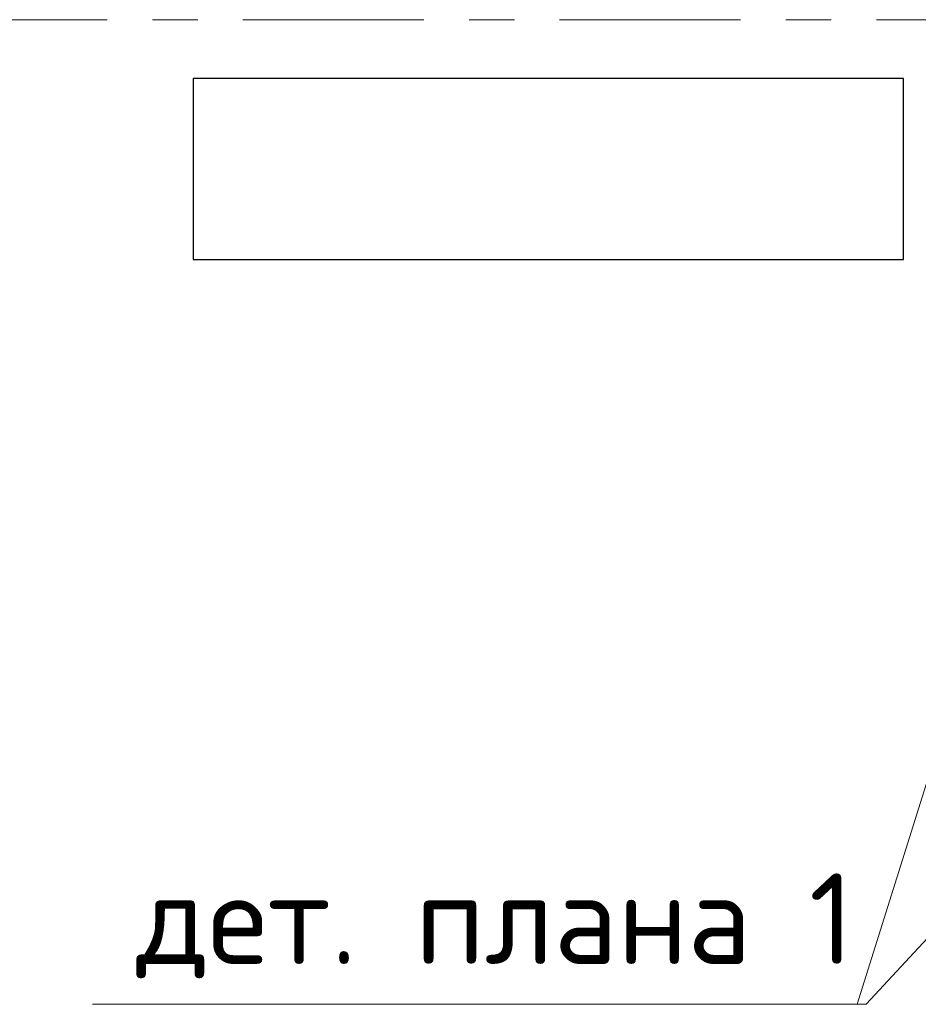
# Model space of a CAD drawing. Header units: metres. Extents: x -38 to 93, y -15 to 21.
# Tile 40 of 194: x 38.88 to 40.86, y 5.22 to 7.4. Entities that reach past the tile are written whole.
import ezdxf

# ---------------------------------------------------------------- set-up
doc = ezdxf.new("R2010")
doc.units = ezdxf.units.M
doc.linetypes.add('______11', pattern=[0.5, 0.4, -0.05, 0, -0.05])
doc.linetypes.add('______5', pattern=[1.1, 0.8, -0.1, 0.1, -0.1])
for name, color, linetype, lineweight in [('XR$2$Осевая линия (1)', 7, '______5', 13), ('XR$4$Перекрытие (1)', 7, 'Continuous', 35), ('XR$4$Текст_ общее_1', 7, 'Continuous', 13)]:
    doc.layers.add(name, color=color, linetype=linetype, lineweight=lineweight)
doc.styles.add('ISOCPEUR', font='txt')

msp = doc.modelspace()

# ---------------------------------------------------------------- linework, layer by layer
at = {"layer": 'XR$2$Осевая линия (1)', "color": 253, "linetype": '______11', "lineweight": 13, "true_color": 0xa0a0a0, "transparency": 33554687}
msp.add_line((-2.63, 7.4), (62.6, 7.4), dxfattribs=at)
at = {"layer": 'XR$4$Перекрытие (1)', "color": 7, "linetype": 'Continuous', "lineweight": 25, "transparency": 33554687}
for p, q in [((39.26, 7.2702), (39.26, 6.8702)), ((40.83, 7.2702), (39.26, 7.2702)), ((40.83, 6.8702), (40.83, 7.2702)), ((39.26, 6.8702), (40.83, 6.8702))]:
    msp.add_line(p, q, dxfattribs=at)
at = {"layer": 'XR$4$Текст_ общее_1', "color": 7, "linetype": 'Continuous', "lineweight": 13, "transparency": 33554687}
msp.add_line((41.1645, 6.6202), (40.7278, 5.2245), dxfattribs=at)
msp.add_lwpolyline([(41.085, 5.5882), (40.7478, 5.2245), (39.0378, 5.2245)], dxfattribs=at)

# ---------------------------------------------------------------- texts
at = {"layer": 'XR$4$Текст_ общее_1', "color": 7, "linetype": 'Continuous', "lineweight": 13, "transparency": 33554687, "insert": (39.9278, 5.3978), "char_height": 0.2, "width": 1.695238, "attachment_point": 5, "style": 'ISOCPEUR'}
msp.add_mtext('\\A1;{\\fISOCPEUR|i0|b0;\\H0.200000;\\W1.000000;\\C7;дет. плана 1}\\P', dxfattribs=at)

doc.saveas('drawing.dxf')
